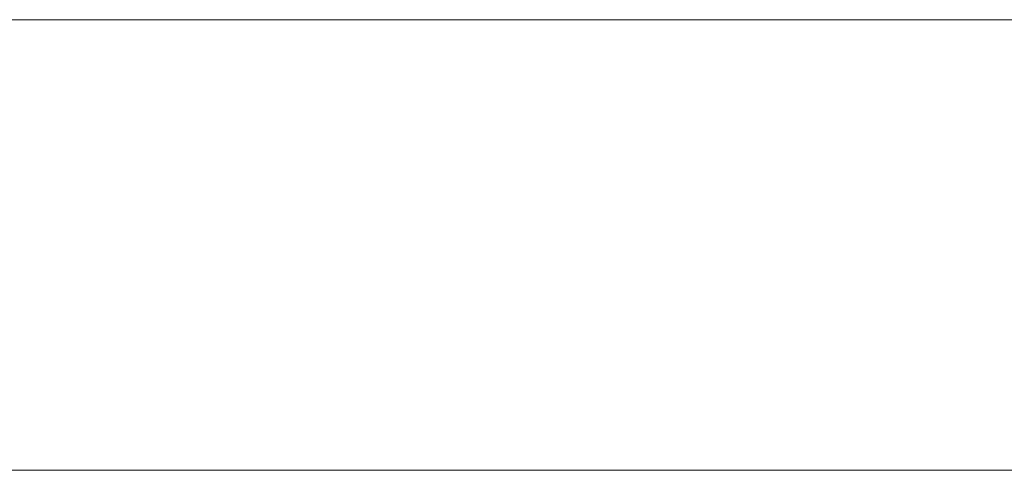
# Model space of a CAD drawing. Header units: millimetres. Extents: x 0 to 594, y 0 to 424.
# Tile 3 of 13: x 409 to 420, y 0 to 5. Entities that reach past the tile are written whole.
import ezdxf

# ---------------------------------------------------------------- set-up
doc = ezdxf.new("R2010")
doc.units = ezdxf.units.MM
doc.header["$LTSCALE"] = 0.25

# ---------------------------------------------------------------- blocks, each defined once
blk = doc.blocks.new('cajetin')
at = {"color": 7, "linetype": 'Continuous', "lineweight": 18}
for p, q in [((853.5, 7.5), (7.5, 7.5)), ((861, 0), (0, 0))]:
    blk.add_line(p, q, dxfattribs=at)

msp = doc.modelspace()

# ---------------------------------------------------------------- linework, layer by layer
at = {"color": 7, "linetype": 'Continuous', "lineweight": 18}
msp.add_line((402.5540048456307, 5.174216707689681), (588.8257818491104, 5.174216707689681), dxfattribs=at)

# ---------------------------------------------------------------- block references
at = {"xscale": 0.689895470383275, "yscale": 0.689895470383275, "zscale": 0.689895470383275}
msp.add_blockref('cajetin', (-2.123008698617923e-06, 6.798160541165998e-07), dxfattribs=at)

doc.saveas('drawing.dxf')
